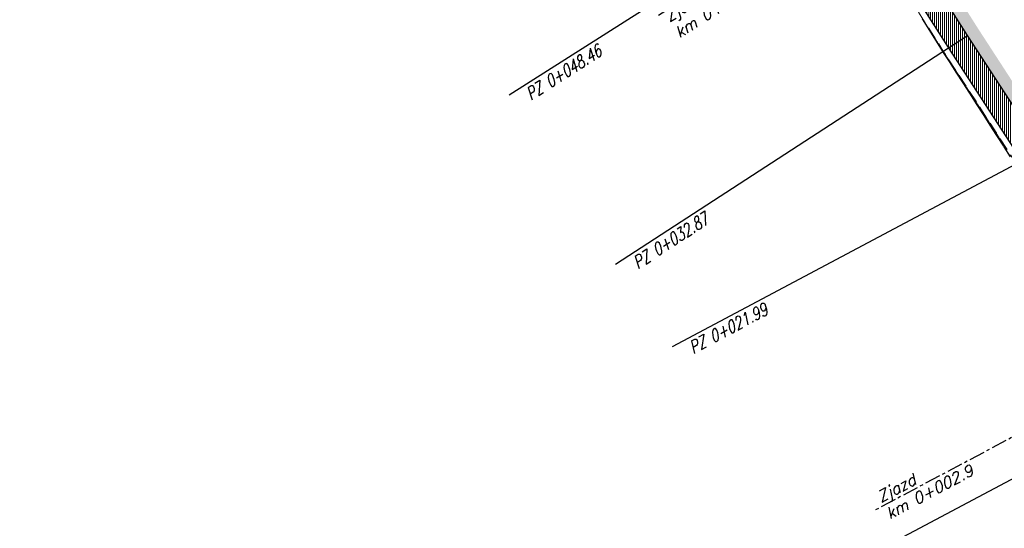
# Model space of a CAD drawing. Header units: metres. Extents: x 0 to 8456388, y 0 to 5771876.
# Tile 7 of 15: x 8434367 to 8434446, y 5770117 to 5770158. Entities that reach past the tile are written whole.
import ezdxf

# ---------------------------------------------------------------- set-up
doc = ezdxf.new("R2010")
doc.units = ezdxf.units.M
for name, pattern in [('4011', [6, 4, -2]), ('CENTER', [2, 1.25, -0.25, 0.25, -0.25]), ('CIĄGŁA', [0])]:
    doc.linetypes.add(name, pattern=pattern)
for name, color, linetype, lineweight in [('AUDIT_I_251114082707-0', 250, '4011', 18), ('brud', 255, 'CIĄGŁA', 30), ('kreskowanie skarp', 250, 'Continuous', 15), ('WYMIARY', 253, 'Continuous', 13), ('zdi_obrzeze chodnikowe 8x30', 6, 'Continuous', 30)]:
    doc.layers.add(name, color=color, linetype=linetype, lineweight=lineweight)
for name, color, linetype in [('C-DROGI-SYTUACJA-ETYKIETY', 1, 'Continuous'), ('DRO_Podzespół', 7, 'Continuous'), ('S-5_opis_hektometr', 20, 'Continuous'), ('S-5_opis_pkt_geometrycznych', 20, 'Continuous'), ('S-5_opis_Zjazd_ist_L', 7, 'Continuous')]:
    doc.layers.add(name, color=color, linetype=linetype)
doc.layers.add('hatch zdi chodniki', color=7, linetype='Continuous', lineweight=0, true_color=0x8345ba)
doc.styles.add('! rom po 1.8mm', font='romans.shx', dxfattribs={"width": 0.75, "oblique": 15})
doc.styles.add('! romans poch 1.8 mm szer 1', font='romans.shx', dxfattribs={"oblique": 15, "height": 1.8})
doc.styles.add('ISOCP', font='geniso.shx')
doc.styles.add('własny_500', font='isocp.shx', dxfattribs={"width": 0.9, "height": 1.2})
doc.dimstyles.new('kopia własny 500', dxfattribs={"dimtxt": 1.2, "dimasz": 0.8, "dimexe": 0.1795, "dimexo": 0.0625, "dimgap": 0.09, "dimtad": 3, "dimdec": 1, "dimzin": 0, "dimdsep": 46, "dimtxsty": 'własny_500', "dimblk": 'ARCHTICK', "dimcen": 0.09, "dimaunit": 2, "dimadec": 4, "dimazin": 0, "dimtfac": 1, "dimtdec": 1, "dimtofl": 0, "dimtmove": 2, "dimatfit": 3, "dimldrblk": 'ARCHTICK', "dimfxl": 1, "dimtolj": 1, "dimtzin": 0, "dimarcsym": 0})

# ---------------------------------------------------------------- blocks, each defined once
blk = doc.blocks.new('_ARCHTICK')
at = {"color": 0, "linetype": 'ByBlock', "const_width": 0.15}
blk.add_lwpolyline([(-0.5, -0.5), (0.5, 0.5)], dxfattribs=at)
blk = doc.blocks.new('*D64')
at = {"layer": 'Defpoints', "color": 0, "transparency": 16777216}
for p in [(8434749.828, 5771876.32), (8434750.943, 5771875.576), (8432377.706, 5768319.94)]:
    blk.add_point(p, dxfattribs=at)
at = {"layer": 'WYMIARY', "color": 0, "lineweight": -2, "transparency": 16777216}
blk.add_line((8432378.821, 5768319.196), (8434750.943, 5771875.576), dxfattribs=at)
at = {"layer": 'WYMIARY', "color": 0, "lineweight": -2, "transparency": 16777216, "xscale": 0.75, "yscale": 0.75, "zscale": 0.75}
for p, rotation in [((8434750.943, 5771875.576), 56.29653123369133), ((8432378.821, 5768319.196), 236.2965312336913)]:
    blk.add_blockref('_ARCHTICK', p, dxfattribs=dict(at, rotation=rotation))
at = {"layer": 'WYMIARY', "color": 0, "transparency": 16777216, "insert": (8433564.287, 5770097.783), "char_height": 1.25, "attachment_point": 5, "rotation": 56.29653, "style": 'ISOCP'}
blk.add_mtext('\\A1;4274.9', dxfattribs=at)
blk = doc.blocks.new('symbol hektometru sytuacja')
at = {"layer": 'S-5_opis_hektometr'}
blk.add_hatch(color=1, dxfattribs=at).paths.add_polyline_path([(0, 0.5, 0.414214), (-0.5, 0, 0.414214), (0, -0.5)])
at = {"layer": 'S-5_opis_hektometr', "color": 1}
blk.add_lwpolyline([(0, -0.5), (0, 0.5)], dxfattribs=at)
blk.add_circle((0, 0), 0.5, dxfattribs=at)
blk = doc.blocks.new('*U69')
at = {"layer": 'S-5_opis_hektometr', "color": 1, "linetype": 'Continuous', "lineweight": -3, "xscale": 1.5, "yscale": 1.5, "zscale": 1.5}
for p, rotation in [((8434386.914, 5770204.251), 156.6893663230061), ((8434394.57, 5770200.863), 154.5992252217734), ((8434459.067, 5770127.841), 117.9587426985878)]:
    blk.add_blockref('symbol hektometru sytuacja', p, dxfattribs=dict(at, rotation=rotation))
at = {"layer": 'S-5_opis_hektometr', "color": 7, "linetype": 'Continuous', "lineweight": -3, "char_height": 1, "attachment_point": 2, "style": '! romans poch 1.8 mm szer 1'}
for s, insert, rotation in [('0+108.37', (8434386.37, 5770202.988), 336.68937), ('0+100.00', (8434393.98, 5770199.621), 334.59923), ('0+000.00', (8434457.852, 5770127.197), 297.95874)]:
    blk.add_mtext(s, dxfattribs=dict(at, insert=insert, rotation=rotation))
blk = doc.blocks.new('*U70')
at = {"layer": 'S-5_opis_pkt_geometrycznych', "color": 20, "linetype": 'Continuous', "lineweight": -3}
for p, q in [((8434406.319, 5770151.651), (8434434.468, 5770169.543)), ((8434414.796, 5770138.178), (8434442.829, 5770156.389)), ((8434419.329, 5770131.64), (8434448.759, 5770147.262)), ((8434418.481, 5770106.299), (8434459.067, 5770127.841))]:
    blk.add_line(p, q, dxfattribs=at)
at = {"layer": 'S-5_opis_pkt_geometrycznych', "color": 20, "linetype": 'Continuous', "lineweight": -3, "char_height": 1, "attachment_point": 3, "style": '! rom po 1.8mm'}
for s, insert, rotation in [('{\\C256;PZ 0+048.46}', (8434413.274, 5770155.701), 32.44029), ('{\\C256;PZ 0+032.87}', (8434421.772, 5770142.337), 33.00988), ('{\\C256;PZ 0+021.99}', (8434426.547, 5770135.118), 27.95874)]:
    blk.add_mtext(s, dxfattribs=dict(at, insert=insert, rotation=rotation))
blk = doc.blocks.new('ssdd')
at = {"layer": 'C-DROGI-SYTUACJA-ETYKIETY', "color": 4, "linetype": 'Continuous', "lineweight": 35}
for name in ['*U69', '*U70']:
    blk.add_blockref(name, (0, 0), dxfattribs=at)
blk = doc.blocks.new('dfggg')
at = {"layer": 'S-5_opis_Zjazd_ist_L', "color": 1, "linetype": 'CENTER', "lineweight": -3}
for p, q in [((8434394.137, 5770198.406), (8434384.889, 5770178.929)), ((8434415.839, 5770185.705), (8434407.075, 5770174.371)), ((8434430.819, 5770166.002), (8434418.205, 5770157.985)), ((8434452.951, 5770127.894), (8434435.456, 5770118.608))]:
    blk.add_line(p, q, dxfattribs=at)
at = {"layer": 'S-5_opis_Zjazd_ist_L', "color": 1, "linetype": 'Continuous', "lineweight": -3, "char_height": 0.9, "attachment_point": 4, "style": '! romans poch 1.8 mm szer 1'}
for s, insert, rotation in [('Zjazd\\Pkm 0+099.3', (8434384.799, 5770179.081), 64.59923), ('Zjazd\\Pkm 0+073.6', (8434406.999, 5770174.537), 52.28779), ('Zjazd\\Pkm 0+047.4', (8434419.228, 5770157.17), 32.44029), ('Zjazd\\Pkm 0+002.9', (8434436.056, 5770118.927), 27.95874)]:
    blk.add_mtext(s, dxfattribs=dict(at, insert=insert, rotation=rotation))

msp = doc.modelspace()

# ---------------------------------------------------------------- hatches: boundary and pattern name
at = {"layer": 'hatch zdi chodniki', "lineweight": 5}
h = msp.add_hatch(dxfattribs=at)
h.set_pattern_fill('ANSI31', color=256, scale=0.05, angle=45, style=0)
h.paths.add_polyline_path([(8434458.488, 5770128.932), (8434456.902, 5770128.08), (8434457.477, 5770126.997), (8434459.067, 5770127.841)])
h.paths.add_polyline_path([(8434435.486, 5770167.942), (8434434.084, 5770166.792), (8434441.314, 5770155.416), (8434447.206, 5770146.347), (8434455.311, 5770131.078), (8434456.894, 5770131.919), (8434458.488, 5770128.932), (8434448.759, 5770147.262), (8434442.829, 5770156.389)])
h.paths.add_polyline_path([(8434414.632, 5770187.776), (8434415.543, 5770189.347), (8434413.948, 5770190.581), (8434404.714, 5770196.046), (8434397.542, 5770199.451), (8434396.77, 5770197.825), (8434403.804, 5770194.485), (8434409.325, 5770191.222), (8434412.935, 5770189.088)])
h.paths.add_polyline_path([(8434418.607, 5770186.978), (8434420.886, 5770183.1), (8434422.659, 5770181.426), (8434424.877, 5770178.403), (8434432.42, 5770169.202), (8434433.812, 5770170.343), (8434426.3, 5770179.507), (8434423.974, 5770182.677), (8434421.542, 5770184.956), (8434420.558, 5770186.651)])
at = {"layer": 'hatch zdi chodniki', "lineweight": 13, "transparency": 33554687}
h = msp.add_hatch(dxfattribs=at)
h.set_pattern_fill('DOTS', color=3, scale=0.13, style=0)
h.paths.add_polyline_path([(8434458.308, 5770129.27), (8434459.067, 5770127.841), (8434459.619, 5770128.134), (8434458.489, 5770128.931)])
h.paths.add_polyline_path([(8434437.338, 5770166.893), (8434435.486, 5770167.942), (8434442.829, 5770156.389), (8434448.759, 5770147.262), (8434456.894, 5770131.935), (8434456.846, 5770134.157), (8434449.621, 5770147.769), (8434443.67, 5770156.93)])
h.paths.add_polyline_path([(8434415.543, 5770189.347), (8434414.462, 5770191.438), (8434414.51, 5770191.41), (8434410.679, 5770193.675), (8434399.778, 5770199.497), (8434397.542, 5770199.451), (8434404.65, 5770196.076), (8434410.195, 5770192.799), (8434413.948, 5770190.581)])
h.paths.add_polyline_path([(8434419.985, 5770186.416), (8434423.974, 5770182.677), (8434426.3, 5770179.507), (8434433.812, 5770170.343), (8434433.318, 5770172.524), (8434427.09, 5770180.12), (8434424.704, 5770183.371), (8434421.283, 5770186.155)])

# ---------------------------------------------------------------- linework, layer by layer
at = {"layer": 'AUDIT_I_251114082707-0', "ltscale": 0.25, "flags": 128}
msp.add_lwpolyline([(8434434.1, 5770165.835), (8434440.894, 5770155.146), (8434446.775, 5770146.094), (8434454.517, 5770131.506), (8434451.716, 5770130.019)], dxfattribs=at)
at = {"layer": 'DRO_Podzespół'}
msp.add_lwpolyline([(8434446.246, 5770146.733), (8434445.741, 5770147.532), (8434445.711, 5770147.578), (8434445.172, 5770148.42), (8434444.632, 5770149.261), (8434444.09, 5770150.102), (8434443.549, 5770150.943), (8434443.008, 5770151.784), (8434442.466, 5770152.624), (8434441.925, 5770153.465), (8434441.383, 5770154.306), (8434440.867, 5770155.109), (8434440.825, 5770155.175), (8434440.292, 5770156.022), (8434439.76, 5770156.868), (8434439.227, 5770157.715)], dxfattribs=at)
at = {"layer": 'kreskowanie skarp'}
for p, q in [((8434439.309, 5770157.639), (8434439.285, 5770157.623)), ((8434439.325, 5770157.614), (8434439.3, 5770157.598)), ((8434439.317, 5770157.626), (8434439.305, 5770157.618)), ((8434439.341, 5770157.589), (8434439.316, 5770157.573)), ((8434439.333, 5770157.602), (8434439.321, 5770157.594)), ((8434439.357, 5770157.564), (8434439.332, 5770157.549)), ((8434439.349, 5770157.577), (8434439.336, 5770157.569)), ((8434439.373, 5770157.539), (8434439.347, 5770157.523)), ((8434439.365, 5770157.552), (8434439.352, 5770157.544)), ((8434439.388, 5770157.514), (8434439.363, 5770157.498)), ((8434439.38, 5770157.527), (8434439.368, 5770157.519)), ((8434439.405, 5770157.489), (8434439.379, 5770157.473)), ((8434439.396, 5770157.502), (8434439.384, 5770157.494)), ((8434439.421, 5770157.464), (8434439.395, 5770157.448)), ((8434439.413, 5770157.476), (8434439.4, 5770157.468)), ((8434439.437, 5770157.438), (8434439.411, 5770157.422)), ((8434439.429, 5770157.451), (8434439.416, 5770157.443)), ((8434439.453, 5770157.413), (8434439.427, 5770157.396)), ((8434439.445, 5770157.425), (8434439.432, 5770157.417)), ((8434439.469, 5770157.387), (8434439.444, 5770157.371)), ((8434439.461, 5770157.4), (8434439.448, 5770157.392)), ((8434439.486, 5770157.361), (8434439.46, 5770157.345)), ((8434439.478, 5770157.374), (8434439.465, 5770157.366)), ((8434439.502, 5770157.335), (8434439.476, 5770157.319)), ((8434439.494, 5770157.348), (8434439.481, 5770157.34)), ((8434439.519, 5770157.309), (8434439.493, 5770157.293)), ((8434439.511, 5770157.322), (8434439.497, 5770157.314)), ((8434439.535, 5770157.283), (8434439.509, 5770157.266)), ((8434439.527, 5770157.296), (8434439.514, 5770157.288)), ((8434439.552, 5770157.257), (8434439.526, 5770157.24)), ((8434439.544, 5770157.27), (8434439.531, 5770157.262)), ((8434439.569, 5770157.23), (8434439.542, 5770157.214)), ((8434439.56, 5770157.244), (8434439.547, 5770157.235)), ((8434439.586, 5770157.204), (8434439.559, 5770157.187)), ((8434439.577, 5770157.217), (8434439.564, 5770157.209)), ((8434439.603, 5770157.177), (8434439.576, 5770157.16)), ((8434439.594, 5770157.191), (8434439.581, 5770157.182)), ((8434439.62, 5770157.15), (8434439.593, 5770157.133)), ((8434439.611, 5770157.164), (8434439.598, 5770157.155)), ((8434439.637, 5770157.124), (8434439.61, 5770157.106)), ((8434439.628, 5770157.137), (8434439.615, 5770157.128)), ((8434439.654, 5770157.097), (8434439.627, 5770157.079)), ((8434439.645, 5770157.11), (8434439.632, 5770157.102)), ((8434439.671, 5770157.069), (8434439.644, 5770157.052)), ((8434439.663, 5770157.083), (8434439.649, 5770157.074)), ((8434439.689, 5770157.042), (8434439.661, 5770157.025)), ((8434439.68, 5770157.056), (8434439.666, 5770157.047)), ((8434439.706, 5770157.015), (8434439.679, 5770156.997)), ((8434439.697, 5770157.028), (8434439.684, 5770157.02)), ((8434439.723, 5770156.987), (8434439.696, 5770156.97)), ((8434439.715, 5770157.001), (8434439.701, 5770156.992)), ((8434439.741, 5770156.96), (8434439.713, 5770156.942)), ((8434439.732, 5770156.973), (8434439.718, 5770156.965)), ((8434439.759, 5770156.932), (8434439.731, 5770156.914)), ((8434439.75, 5770156.946), (8434439.736, 5770156.937)), ((8434439.776, 5770156.904), (8434439.748, 5770156.886)), ((8434439.767, 5770156.918), (8434439.754, 5770156.909)), ((8434439.794, 5770156.876), (8434439.766, 5770156.858)), ((8434439.785, 5770156.89), (8434439.771, 5770156.881)), ((8434439.812, 5770156.848), (8434439.784, 5770156.83)), ((8434439.803, 5770156.862), (8434439.789, 5770156.853)), ((8434439.83, 5770156.82), (8434439.802, 5770156.802)), ((8434439.821, 5770156.834), (8434439.807, 5770156.825)), ((8434439.848, 5770156.791), (8434439.82, 5770156.773)), ((8434439.839, 5770156.805), (8434439.825, 5770156.796)), ((8434439.866, 5770156.763), (8434439.838, 5770156.744)), ((8434439.857, 5770156.777), (8434439.843, 5770156.768)), ((8434439.884, 5770156.734), (8434439.856, 5770156.716)), ((8434439.875, 5770156.748), (8434439.861, 5770156.739)), ((8434439.903, 5770156.705), (8434439.874, 5770156.687)), ((8434439.894, 5770156.72), (8434439.879, 5770156.71)), ((8434439.921, 5770156.676), (8434439.892, 5770156.658)), ((8434439.912, 5770156.691), (8434439.897, 5770156.682)), ((8434439.94, 5770156.647), (8434439.91, 5770156.629)), ((8434439.93, 5770156.662), (8434439.916, 5770156.653)), ((8434439.958, 5770156.618), (8434439.929, 5770156.599)), ((8434439.949, 5770156.633), (8434439.934, 5770156.623)), ((8434439.977, 5770156.589), (8434439.947, 5770156.57)), ((8434439.967, 5770156.603), (8434439.953, 5770156.594)), ((8434439.996, 5770156.559), (8434439.966, 5770156.54)), ((8434439.986, 5770156.574), (8434439.971, 5770156.565)), ((8434440.014, 5770156.53), (8434439.985, 5770156.511)), ((8434440.005, 5770156.544), (8434439.99, 5770156.535)), ((8434440.033, 5770156.5), (8434440.003, 5770156.481)), ((8434440.024, 5770156.515), (8434440.009, 5770156.505)), ((8434440.052, 5770156.47), (8434440.022, 5770156.451)), ((8434440.043, 5770156.485), (8434440.028, 5770156.475)), ((8434440.071, 5770156.44), (8434440.041, 5770156.421)), ((8434440.062, 5770156.455), (8434440.047, 5770156.446)), ((8434440.09, 5770156.41), (8434440.06, 5770156.391)), ((8434440.081, 5770156.425), (8434440.066, 5770156.415)), ((8434440.11, 5770156.38), (8434440.079, 5770156.36)), ((8434440.1, 5770156.395), (8434440.085, 5770156.385)), ((8434440.129, 5770156.349), (8434440.099, 5770156.33)), ((8434440.119, 5770156.364), (8434440.104, 5770156.355)), ((8434440.148, 5770156.319), (8434440.118, 5770156.299)), ((8434440.139, 5770156.334), (8434440.123, 5770156.324)), ((8434440.168, 5770156.288), (8434440.137, 5770156.268)), ((8434440.158, 5770156.303), (8434440.143, 5770156.294)), ((8434440.188, 5770156.257), (8434440.157, 5770156.237)), ((8434440.178, 5770156.273), (8434440.162, 5770156.263)), ((8434440.207, 5770156.226), (8434440.176, 5770156.206)), ((8434440.197, 5770156.242), (8434440.182, 5770156.232)), ((8434440.227, 5770156.195), (8434440.196, 5770156.175)), ((8434440.217, 5770156.211), (8434440.202, 5770156.201)), ((8434440.247, 5770156.164), (8434440.216, 5770156.144)), ((8434440.237, 5770156.179), (8434440.221, 5770156.169)), ((8434440.267, 5770156.132), (8434440.235, 5770156.112)), ((8434440.257, 5770156.148), (8434440.241, 5770156.138)), ((8434440.287, 5770156.101), (8434440.255, 5770156.081)), ((8434440.277, 5770156.117), (8434440.261, 5770156.107)), ((8434440.307, 5770156.069), (8434440.275, 5770156.049)), ((8434440.297, 5770156.085), (8434440.281, 5770156.075)), ((8434440.327, 5770156.037), (8434440.295, 5770156.017)), ((8434440.317, 5770156.053), (8434440.301, 5770156.043)), ((8434440.348, 5770156.005), (8434440.316, 5770155.985)), ((8434440.337, 5770156.021), (8434440.321, 5770156.011)), ((8434440.368, 5770155.973), (8434440.336, 5770155.953)), ((8434440.358, 5770155.989), (8434440.342, 5770155.979)), ((8434440.389, 5770155.941), (8434440.356, 5770155.92)), ((8434440.378, 5770155.957), (8434440.362, 5770155.947)), ((8434440.399, 5770155.925), (8434440.383, 5770155.914)), ((8434440.409, 5770155.908), (8434440.377, 5770155.888)), ((8434440.43, 5770155.876), (8434440.397, 5770155.855)), ((8434440.419, 5770155.892), (8434440.403, 5770155.882)), ((8434440.451, 5770155.843), (8434440.418, 5770155.822)), ((8434440.44, 5770155.859), (8434440.424, 5770155.849)), ((8434440.472, 5770155.81), (8434440.439, 5770155.789)), ((8434440.461, 5770155.827), (8434440.445, 5770155.816)), ((8434440.493, 5770155.777), (8434440.459, 5770155.756)), ((8434440.482, 5770155.794), (8434440.466, 5770155.783)), ((8434440.514, 5770155.744), (8434440.48, 5770155.723)), ((8434440.503, 5770155.761), (8434440.487, 5770155.75)), ((8434440.535, 5770155.711), (8434440.501, 5770155.689)), ((8434440.524, 5770155.727), (8434440.508, 5770155.717)), ((8434440.556, 5770155.677), (8434440.523, 5770155.656)), ((8434440.545, 5770155.694), (8434440.529, 5770155.683)), ((8434440.577, 5770155.644), (8434440.544, 5770155.622)), ((8434440.567, 5770155.66), (8434440.55, 5770155.65)), ((8434440.599, 5770155.61), (8434440.565, 5770155.588)), ((8434440.588, 5770155.627), (8434440.571, 5770155.616)), ((8434440.621, 5770155.576), (8434440.587, 5770155.554)), ((8434440.61, 5770155.593), (8434440.593, 5770155.582)), ((8434440.642, 5770155.542), (8434440.608, 5770155.52)), ((8434440.631, 5770155.559), (8434440.614, 5770155.548)), ((8434440.664, 5770155.507), (8434440.63, 5770155.486)), ((8434440.653, 5770155.525), (8434440.636, 5770155.514)), ((8434440.686, 5770155.473), (8434440.651, 5770155.451)), ((8434440.675, 5770155.49), (8434440.658, 5770155.479)), ((8434440.708, 5770155.439), (8434440.673, 5770155.417)), ((8434440.697, 5770155.456), (8434440.68, 5770155.445)), ((8434440.73, 5770155.404), (8434440.695, 5770155.382)), ((8434440.719, 5770155.421), (8434440.702, 5770155.41)), ((8434440.752, 5770155.369), (8434440.717, 5770155.347)), ((8434440.741, 5770155.386), (8434440.724, 5770155.375)), ((8434440.774, 5770155.334), (8434440.739, 5770155.312)), ((8434440.763, 5770155.351), (8434440.746, 5770155.34)), ((8434440.797, 5770155.299), (8434440.761, 5770155.276)), ((8434440.786, 5770155.316), (8434440.768, 5770155.305)), ((8434440.819, 5770155.263), (8434440.784, 5770155.241)), ((8434440.808, 5770155.281), (8434440.79, 5770155.27)), ((8434440.842, 5770155.228), (8434440.806, 5770155.205)), ((8434440.83, 5770155.246), (8434440.813, 5770155.234)), ((8434440.864, 5770155.192), (8434440.829, 5770155.17)), ((8434440.853, 5770155.21), (8434440.835, 5770155.199)), ((8434440.887, 5770155.156), (8434440.851, 5770155.133)), ((8434440.876, 5770155.174), (8434440.858, 5770155.163)), ((8434440.899, 5770155.138), (8434440.881, 5770155.127)), ((8434440.91, 5770155.12), (8434440.874, 5770155.097)), ((8434440.899, 5770155.057), (8434440.936, 5770155.081)), ((8434440.948, 5770155.063), (8434440.911, 5770155.039)), ((8434440.972, 5770155.026), (8434440.935, 5770155.003)), ((8434440.96, 5770155.044), (8434440.942, 5770155.033)), ((8434440.995, 5770154.99), (8434440.959, 5770154.966)), ((8434440.983, 5770155.008), (8434440.965, 5770154.996)), ((8434441.019, 5770154.953), (8434440.982, 5770154.929)), ((8434441.007, 5770154.971), (8434440.989, 5770154.959)), ((8434441.043, 5770154.916), (8434441.006, 5770154.892)), ((8434441.031, 5770154.935), (8434441.013, 5770154.923)), ((8434441.067, 5770154.879), (8434441.03, 5770154.855)), ((8434441.055, 5770154.898), (8434441.037, 5770154.886)), ((8434441.091, 5770154.842), (8434441.054, 5770154.818)), ((8434441.079, 5770154.86), (8434441.061, 5770154.848)), ((8434441.116, 5770154.805), (8434441.078, 5770154.78)), ((8434441.103, 5770154.823), (8434441.085, 5770154.811)), ((8434441.14, 5770154.767), (8434441.102, 5770154.743)), ((8434441.128, 5770154.786), (8434441.109, 5770154.774)), ((8434441.164, 5770154.729), (8434441.127, 5770154.705)), ((8434441.152, 5770154.748), (8434441.133, 5770154.736)), ((8434441.189, 5770154.692), (8434441.151, 5770154.667)), ((8434441.177, 5770154.711), (8434441.158, 5770154.698)), ((8434441.214, 5770154.654), (8434441.176, 5770154.629)), ((8434441.201, 5770154.673), (8434441.182, 5770154.66)), ((8434441.238, 5770154.616), (8434441.2, 5770154.591)), ((8434441.226, 5770154.635), (8434441.207, 5770154.622)), ((8434441.263, 5770154.577), (8434441.225, 5770154.552)), ((8434441.251, 5770154.596), (8434441.232, 5770154.584)), ((8434441.288, 5770154.539), (8434441.25, 5770154.514)), ((8434441.276, 5770154.558), (8434441.256, 5770154.546)), ((8434441.313, 5770154.5), (8434441.275, 5770154.475)), ((8434441.301, 5770154.52), (8434441.281, 5770154.507)), ((8434441.338, 5770154.462), (8434441.3, 5770154.436)), ((8434441.326, 5770154.481), (8434441.306, 5770154.468)), ((8434441.364, 5770154.423), (8434441.325, 5770154.397)), ((8434441.351, 5770154.442), (8434441.332, 5770154.43)), ((8434441.389, 5770154.384), (8434441.35, 5770154.358)), ((8434441.376, 5770154.403), (8434441.357, 5770154.391)), ((8434441.402, 5770154.364), (8434441.382, 5770154.351)), ((8434441.414, 5770154.344), (8434441.375, 5770154.319)), ((8434441.44, 5770154.305), (8434441.401, 5770154.279)), ((8434441.427, 5770154.325), (8434441.408, 5770154.312)), ((8434441.466, 5770154.266), (8434441.426, 5770154.24)), ((8434441.453, 5770154.285), (8434441.433, 5770154.273)), ((8434441.492, 5770154.226), (8434441.452, 5770154.2)), ((8434441.479, 5770154.246), (8434441.459, 5770154.233)), ((8434441.517, 5770154.186), (8434441.478, 5770154.16)), ((8434441.504, 5770154.206), (8434441.485, 5770154.193)), ((8434441.543, 5770154.146), (8434441.503, 5770154.12)), ((8434441.53, 5770154.166), (8434441.51, 5770154.153)), ((8434441.57, 5770154.106), (8434441.529, 5770154.08)), ((8434441.556, 5770154.126), (8434441.536, 5770154.113)), ((8434441.596, 5770154.065), (8434441.555, 5770154.039)), ((8434441.583, 5770154.086), (8434441.562, 5770154.073)), ((8434441.622, 5770154.025), (8434441.581, 5770153.999)), ((8434441.609, 5770154.045), (8434441.589, 5770154.032)), ((8434441.648, 5770153.984), (8434441.608, 5770153.958)), ((8434441.635, 5770154.005), (8434441.615, 5770153.991)), ((8434441.675, 5770153.943), (8434441.634, 5770153.917)), ((8434441.662, 5770153.964), (8434441.641, 5770153.951)), ((8434441.702, 5770153.902), (8434441.661, 5770153.876)), ((8434441.688, 5770153.923), (8434441.668, 5770153.91)), ((8434441.728, 5770153.861), (8434441.687, 5770153.834)), ((8434441.715, 5770153.882), (8434441.694, 5770153.868)), ((8434441.755, 5770153.82), (8434441.714, 5770153.793)), ((8434441.742, 5770153.841), (8434441.721, 5770153.827)), ((8434441.782, 5770153.778), (8434441.741, 5770153.751)), ((8434441.769, 5770153.799), (8434441.748, 5770153.786)), ((8434441.809, 5770153.737), (8434441.768, 5770153.71)), ((8434441.796, 5770153.757), (8434441.775, 5770153.744)), ((8434441.837, 5770153.695), (8434441.795, 5770153.668)), ((8434441.823, 5770153.716), (8434441.802, 5770153.702)), ((8434441.864, 5770153.653), (8434441.822, 5770153.625)), ((8434441.85, 5770153.674), (8434441.829, 5770153.66)), ((8434441.891, 5770153.611), (8434441.849, 5770153.583)), ((8434441.878, 5770153.632), (8434441.856, 5770153.618)), ((8434441.919, 5770153.568), (8434441.876, 5770153.541)), ((8434441.905, 5770153.589), (8434441.884, 5770153.576)), ((8434441.946, 5770153.526), (8434441.904, 5770153.498)), ((8434441.933, 5770153.547), (8434441.911, 5770153.533)), ((8434441.974, 5770153.483), (8434441.931, 5770153.455)), ((8434441.96, 5770153.504), (8434441.939, 5770153.49)), ((8434442.002, 5770153.44), (8434441.959, 5770153.412)), ((8434441.988, 5770153.461), (8434441.967, 5770153.447)), ((8434442.03, 5770153.397), (8434441.987, 5770153.369)), ((8434442.016, 5770153.418), (8434441.995, 5770153.404)), ((8434442.058, 5770153.354), (8434442.015, 5770153.325)), ((8434442.044, 5770153.375), (8434442.023, 5770153.361)), ((8434442.086, 5770153.31), (8434442.043, 5770153.282)), ((8434442.072, 5770153.332), (8434442.051, 5770153.318)), ((8434442.115, 5770153.267), (8434442.071, 5770153.238)), ((8434442.101, 5770153.288), (8434442.079, 5770153.274)), ((8434442.143, 5770153.223), (8434442.099, 5770153.194)), ((8434442.129, 5770153.245), (8434442.107, 5770153.23)), ((8434442.172, 5770153.179), (8434442.128, 5770153.15)), ((8434442.157, 5770153.201), (8434442.135, 5770153.187)), ((8434442.2, 5770153.135), (8434442.156, 5770153.106)), ((8434442.186, 5770153.157), (8434442.164, 5770153.142)), ((8434442.229, 5770153.09), (8434442.185, 5770153.061)), ((8434442.215, 5770153.112), (8434442.193, 5770153.098)), ((8434442.258, 5770153.046), (8434442.214, 5770153.017)), ((8434442.244, 5770153.068), (8434442.221, 5770153.054)), ((8434442.287, 5770153.001), (8434442.242, 5770152.972)), ((8434442.273, 5770153.023), (8434442.25, 5770153.009)), ((8434442.316, 5770152.956), (8434442.271, 5770152.927)), ((8434442.302, 5770152.979), (8434442.279, 5770152.964)), ((8434442.346, 5770152.911), (8434442.301, 5770152.882)), ((8434442.331, 5770152.934), (8434442.308, 5770152.919)), ((8434442.375, 5770152.866), (8434442.33, 5770152.836)), ((8434442.36, 5770152.889), (8434442.338, 5770152.874)), ((8434442.405, 5770152.82), (8434442.359, 5770152.791)), ((8434442.39, 5770152.843), (8434442.367, 5770152.828)), ((8434442.419, 5770152.798), (8434442.397, 5770152.783)), ((8434442.434, 5770152.775), (8434442.389, 5770152.745)), ((8434442.464, 5770152.729), (8434442.418, 5770152.699)), ((8434442.449, 5770152.752), (8434442.426, 5770152.737)), ((8434442.494, 5770152.683), (8434442.448, 5770152.653)), ((8434442.479, 5770152.706), (8434442.456, 5770152.691)), ((8434442.524, 5770152.637), (8434442.478, 5770152.607)), ((8434442.509, 5770152.66), (8434442.486, 5770152.645)), ((8434442.554, 5770152.59), (8434442.508, 5770152.56)), ((8434442.539, 5770152.614), (8434442.516, 5770152.599)), ((8434442.584, 5770152.544), (8434442.538, 5770152.514)), ((8434442.569, 5770152.567), (8434442.546, 5770152.552)), ((8434442.615, 5770152.497), (8434442.568, 5770152.467)), ((8434442.599, 5770152.52), (8434442.576, 5770152.505)), ((8434442.645, 5770152.45), (8434442.598, 5770152.42)), ((8434442.63, 5770152.474), (8434442.606, 5770152.458)), ((8434442.676, 5770152.403), (8434442.629, 5770152.372)), ((8434442.66, 5770152.427), (8434442.637, 5770152.411)), ((8434442.707, 5770152.356), (8434442.659, 5770152.325)), ((8434442.691, 5770152.379), (8434442.667, 5770152.364)), ((8434442.737, 5770152.308), (8434442.69, 5770152.277)), ((8434442.722, 5770152.332), (8434442.698, 5770152.316)), ((8434442.768, 5770152.26), (8434442.721, 5770152.229)), ((8434442.753, 5770152.284), (8434442.729, 5770152.269)), ((8434442.8, 5770152.212), (8434442.752, 5770152.181)), ((8434442.784, 5770152.236), (8434442.76, 5770152.221)), ((8434442.831, 5770152.164), (8434442.783, 5770152.133)), ((8434442.815, 5770152.188), (8434442.791, 5770152.173)), ((8434442.862, 5770152.116), (8434442.814, 5770152.085)), ((8434442.846, 5770152.14), (8434442.822, 5770152.125)), ((8434442.894, 5770152.068), (8434442.845, 5770152.036)), ((8434442.878, 5770152.092), (8434442.854, 5770152.076)), ((8434442.925, 5770152.019), (8434442.877, 5770151.987)), ((8434442.91, 5770152.043), (8434442.885, 5770152.027)), ((8434442.957, 5770151.97), (8434442.908, 5770151.938)), ((8434442.941, 5770151.994), (8434442.917, 5770151.978)), ((8434442.989, 5770151.921), (8434442.94, 5770151.889)), ((8434442.973, 5770151.945), (8434442.949, 5770151.929)), ((8434443.021, 5770151.871), (8434442.972, 5770151.839)), ((8434443.005, 5770151.896), (8434442.98, 5770151.88)), ((8434443.053, 5770151.822), (8434443.004, 5770151.79)), ((8434443.037, 5770151.847), (8434443.012, 5770151.831)), ((8434443.086, 5770151.772), (8434443.036, 5770151.74)), ((8434443.069, 5770151.797), (8434443.045, 5770151.781)), ((8434443.118, 5770151.722), (8434443.068, 5770151.69)), ((8434443.102, 5770151.747), (8434443.077, 5770151.731)), ((8434443.151, 5770151.672), (8434443.1, 5770151.64)), ((8434443.134, 5770151.697), (8434443.109, 5770151.681)), ((8434443.183, 5770151.622), (8434443.133, 5770151.589)), ((8434443.167, 5770151.647), (8434443.142, 5770151.631)), ((8434443.216, 5770151.571), (8434443.165, 5770151.538)), ((8434443.2, 5770151.597), (8434443.174, 5770151.58)), ((8434443.249, 5770151.521), (8434443.198, 5770151.488)), ((8434443.233, 5770151.546), (8434443.207, 5770151.529)), ((8434443.282, 5770151.47), (8434443.231, 5770151.436)), ((8434443.266, 5770151.495), (8434443.24, 5770151.479)), ((8434443.315, 5770151.418), (8434443.264, 5770151.385)), ((8434443.299, 5770151.444), (8434443.273, 5770151.427)), ((8434443.349, 5770151.367), (8434443.297, 5770151.334)), ((8434443.332, 5770151.393), (8434443.306, 5770151.376)), ((8434443.382, 5770151.315), (8434443.331, 5770151.282)), ((8434443.366, 5770151.341), (8434443.34, 5770151.324)), ((8434443.416, 5770151.264), (8434443.364, 5770151.23)), ((8434443.399, 5770151.29), (8434443.373, 5770151.273)), ((8434443.45, 5770151.212), (8434443.398, 5770151.178)), ((8434443.433, 5770151.238), (8434443.407, 5770151.221)), ((8434443.484, 5770151.159), (8434443.431, 5770151.125)), ((8434443.467, 5770151.186), (8434443.441, 5770151.169)), ((8434443.518, 5770151.107), (8434443.465, 5770151.073)), ((8434443.501, 5770151.133), (8434443.474, 5770151.116)), ((8434443.552, 5770151.054), (8434443.499, 5770151.02)), ((8434443.535, 5770151.081), (8434443.509, 5770151.064)), ((8434443.586, 5770151.001), (8434443.533, 5770150.967)), ((8434443.569, 5770151.028), (8434443.543, 5770151.011)), ((8434443.621, 5770150.948), (8434443.568, 5770150.914)), ((8434443.604, 5770150.975), (8434443.577, 5770150.958)), ((8434443.655, 5770150.895), (8434443.602, 5770150.86)), ((8434443.638, 5770150.922), (8434443.611, 5770150.904)), ((8434443.69, 5770150.841), (8434443.637, 5770150.807)), ((8434443.673, 5770150.868), (8434443.646, 5770150.851)), ((8434443.725, 5770150.788), (8434443.671, 5770150.753)), ((8434443.708, 5770150.815), (8434443.681, 5770150.797)), ((8434443.76, 5770150.734), (8434443.706, 5770150.699)), ((8434443.743, 5770150.761), (8434443.716, 5770150.743)), ((8434443.795, 5770150.68), (8434443.741, 5770150.644)), ((8434443.778, 5770150.707), (8434443.751, 5770150.689)), ((8434443.831, 5770150.625), (8434443.776, 5770150.59)), ((8434443.813, 5770150.652), (8434443.786, 5770150.635)), ((8434443.866, 5770150.571), (8434443.812, 5770150.535)), ((8434443.848, 5770150.598), (8434443.821, 5770150.58)), ((8434443.902, 5770150.516), (8434443.847, 5770150.48)), ((8434443.884, 5770150.543), (8434443.857, 5770150.525)), ((8434443.938, 5770150.461), (8434443.882, 5770150.425)), ((8434443.92, 5770150.488), (8434443.892, 5770150.47)), ((8434443.956, 5770150.433), (8434443.928, 5770150.415)), ((8434443.974, 5770150.405), (8434443.918, 5770150.369)), ((8434444.01, 5770150.35), (8434443.954, 5770150.314)), ((8434443.992, 5770150.378), (8434443.964, 5770150.36)), ((8434444.046, 5770150.294), (8434443.99, 5770150.258)), ((8434444.028, 5770150.322), (8434444, 5770150.304)), ((8434444.082, 5770150.238), (8434444.026, 5770150.202)), ((8434444.064, 5770150.266), (8434444.036, 5770150.248)), ((8434444.119, 5770150.182), (8434444.062, 5770150.145)), ((8434444.1, 5770150.21), (8434444.072, 5770150.192)), ((8434444.155, 5770150.125), (8434444.099, 5770150.089)), ((8434444.137, 5770150.154), (8434444.109, 5770150.135)), ((8434444.192, 5770150.069), (8434444.136, 5770150.032)), ((8434444.174, 5770150.097), (8434444.146, 5770150.079)), ((8434444.229, 5770150.012), (8434444.172, 5770149.975)), ((8434444.211, 5770150.04), (8434444.182, 5770150.022)), ((8434444.266, 5770149.955), (8434444.209, 5770149.917)), ((8434444.248, 5770149.983), (8434444.219, 5770149.965)), ((8434444.304, 5770149.897), (8434444.246, 5770149.86)), ((8434444.285, 5770149.926), (8434444.256, 5770149.907)), ((8434444.341, 5770149.84), (8434444.283, 5770149.802)), ((8434444.322, 5770149.868), (8434444.294, 5770149.85)), ((8434444.379, 5770149.782), (8434444.321, 5770149.744)), ((8434444.36, 5770149.811), (8434444.331, 5770149.792)), ((8434444.416, 5770149.724), (8434444.358, 5770149.686)), ((8434444.398, 5770149.753), (8434444.369, 5770149.734)), ((8434444.454, 5770149.665), (8434444.396, 5770149.627)), ((8434444.435, 5770149.694), (8434444.406, 5770149.676)), ((8434444.492, 5770149.607), (8434444.434, 5770149.569)), ((8434444.473, 5770149.636), (8434444.444, 5770149.617)), ((8434444.531, 5770149.548), (8434444.472, 5770149.51)), ((8434444.511, 5770149.577), (8434444.482, 5770149.558)), ((8434444.569, 5770149.489), (8434444.51, 5770149.45)), ((8434444.55, 5770149.518), (8434444.52, 5770149.499)), ((8434444.607, 5770149.43), (8434444.548, 5770149.391)), ((8434444.588, 5770149.459), (8434444.559, 5770149.44)), ((8434444.646, 5770149.37), (8434444.587, 5770149.331)), ((8434444.627, 5770149.4), (8434444.597, 5770149.38)), ((8434444.685, 5770149.31), (8434444.625, 5770149.271)), ((8434444.665, 5770149.34), (8434444.636, 5770149.321)), ((8434444.724, 5770149.25), (8434444.664, 5770149.211)), ((8434444.704, 5770149.28), (8434444.674, 5770149.261)), ((8434444.763, 5770149.19), (8434444.703, 5770149.15)), ((8434444.744, 5770149.22), (8434444.713, 5770149.2)), ((8434444.803, 5770149.129), (8434444.742, 5770149.089)), ((8434444.783, 5770149.159), (8434444.753, 5770149.14)), ((8434444.842, 5770149.068), (8434444.781, 5770149.028)), ((8434444.823, 5770149.098), (8434444.792, 5770149.079)), ((8434444.882, 5770149.006), (8434444.821, 5770148.966)), ((8434444.862, 5770149.037), (8434444.832, 5770149.017)), ((8434444.923, 5770148.944), (8434444.861, 5770148.904)), ((8434444.902, 5770148.975), (8434444.872, 5770148.955)), ((8434444.963, 5770148.882), (8434444.901, 5770148.842)), ((8434444.943, 5770148.913), (8434444.912, 5770148.893)), ((8434445.004, 5770148.82), (8434444.941, 5770148.779)), ((8434444.983, 5770148.851), (8434444.952, 5770148.831)), ((8434445.045, 5770148.757), (8434444.981, 5770148.716)), ((8434445.024, 5770148.788), (8434444.993, 5770148.768)), ((8434445.086, 5770148.693), (8434445.022, 5770148.652)), ((8434445.065, 5770148.725), (8434445.033, 5770148.705)), ((8434445.127, 5770148.63), (8434445.063, 5770148.588)), ((8434445.106, 5770148.662), (8434445.075, 5770148.641)), ((8434445.169, 5770148.566), (8434445.104, 5770148.524)), ((8434445.148, 5770148.598), (8434445.116, 5770148.577)), ((8434445.21, 5770148.501), (8434445.146, 5770148.459)), ((8434445.189, 5770148.534), (8434445.157, 5770148.513)), ((8434445.253, 5770148.437), (8434445.188, 5770148.394)), ((8434445.231, 5770148.469), (8434445.199, 5770148.448)), ((8434445.295, 5770148.371), (8434445.23, 5770148.329)), ((8434445.274, 5770148.404), (8434445.241, 5770148.383)), ((8434445.337, 5770148.306), (8434445.272, 5770148.263)), ((8434445.316, 5770148.339), (8434445.283, 5770148.317)), ((8434445.38, 5770148.24), (8434445.314, 5770148.197)), ((8434445.359, 5770148.273), (8434445.326, 5770148.252)), ((8434445.423, 5770148.174), (8434445.357, 5770148.13)), ((8434445.402, 5770148.207), (8434445.369, 5770148.185)), ((8434445.467, 5770148.107), (8434445.4, 5770148.063)), ((8434445.445, 5770148.14), (8434445.412, 5770148.119)), ((8434445.51, 5770148.04), (8434445.443, 5770147.996)), ((8434445.489, 5770148.073), (8434445.455, 5770148.051)), ((8434445.554, 5770147.972), (8434445.487, 5770147.928)), ((8434445.532, 5770148.006), (8434445.499, 5770147.984)), ((8434445.598, 5770147.904), (8434445.53, 5770147.86)), ((8434445.576, 5770147.938), (8434445.542, 5770147.916)), ((8434445.643, 5770147.836), (8434445.574, 5770147.791)), ((8434445.621, 5770147.87), (8434445.587, 5770147.848)), ((8434445.688, 5770147.767), (8434445.619, 5770147.722)), ((8434445.665, 5770147.801), (8434445.631, 5770147.779)), ((8434445.733, 5770147.698), (8434445.663, 5770147.653)), ((8434445.71, 5770147.732), (8434445.675, 5770147.71)), ((8434445.711, 5770147.579), (8434445.711, 5770147.579)), ((8434445.755, 5770147.663), (8434445.72, 5770147.64))]:
    msp.add_line(p, q, dxfattribs=at)
at = {"layer": 'zdi_obrzeze chodnikowe 8x30', "flags": 128}
for points in [[(8434456.901, 5770131.922), (8434448.759, 5770147.262), (8434442.829, 5770156.389), (8434435.486, 5770167.942)], [(8434455.311, 5770131.078), (8434447.206, 5770146.347), (8434441.314, 5770155.416), (8434434.084, 5770166.792)]]:
    msp.add_lwpolyline(points, dxfattribs=at)

# ---------------------------------------------------------------- block references
at = {"layer": 'brud', "color": 4, "lineweight": 35}
msp.add_blockref('ssdd', (0, 0), dxfattribs=at)
at = {"layer": 'C-DROGI-SYTUACJA-ETYKIETY'}
msp.add_blockref('dfggg', (0, 0), dxfattribs=at)

# ---------------------------------------------------------------- dimensions: what is measured, and where the dimension line sits
at = {"layer": 'WYMIARY', "color": 5}
dim = msp.add_aligned_dim(p1=(8432377.706, 5768319.94), p2=(8434749.828, 5771876.32), distance=-1.34, dimstyle='kopia własny 500', override={"dimtxt": 1.25, "dimasz": 0.75, "dimtxsty": 'ISOCP', "dimse1": 1, "dimse2": 1, "dimtmove": 1}, dxfattribs=at)
dim.commit()
dim.dimension.update_dxf_attribs({"geometry": '*D64', "text_midpoint": (8433564.287, 5770097.783)})

doc.saveas('drawing.dxf')
